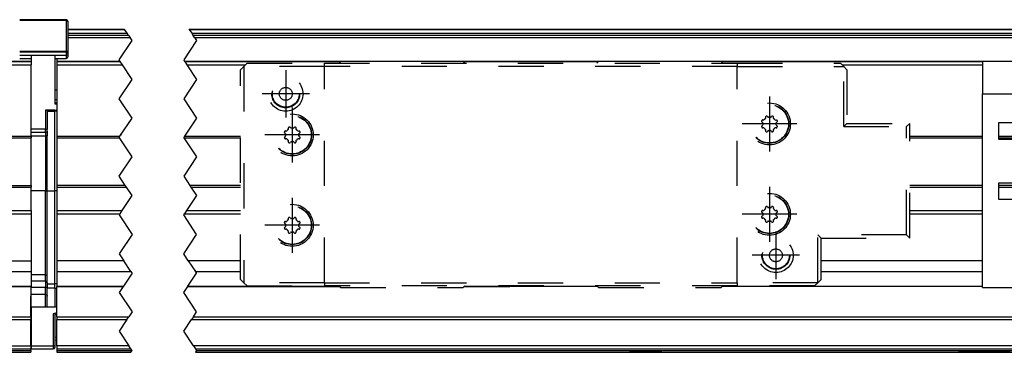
# Model space of a CAD drawing. Header units: inches. Extents: x -381 to 6045, y -418 to 176.
# Tile 12 of 26: x 154 to 306, y -16 to 35. Entities that reach past the tile are written whole.
import ezdxf

# ---------------------------------------------------------------- set-up
doc = ezdxf.new("R2010")
doc.units = ezdxf.units.IN
doc.linetypes.add('DASHED', pattern=[15, 7, -8])
doc.linetypes.add('DOT_CENTER', pattern=[14, 12, -1, 0, -1])
doc.layers.add('1', color=7, linetype='Continuous')

# ---------------------------------------------------------------- blocks, each defined once
blk = doc.blocks.new('Modulo_der__22-ET___43', base_point=(159.31, -16.03))
at = {"color": 7, "linetype": 'Continuous'}
for p, q in [((161.01, 33.98), (169.81, 33.98)), ((161.01, 33.96), (169.82, 33.96)), ((179.81, 33.98), (381.81, 33.98)), ((179.82, 33.96), (381.81, 33.96)), ((161.01, 33.36), (170.23, 33.36)), ((170.44, 33.03), (161.01, 33.03)), ((161.01, 32.71), (170.66, 32.71)), ((180.23, 33.36), (381.81, 33.36)), ((381.81, 33.03), (180.44, 33.03)), ((180.66, 32.71), (381.81, 32.71)), ((159.31, 29.48), (159.31, 28.99)), ((169.13, 28.99), (159.31, 28.99)), ((159.31, 28.99), (159.31, 28.98)), ((159.31, 28.98), (159.31, 28.48)), ((159.31, 28.98), (169.15, 28.98)), ((159.31, 28.48), (169.48, 28.48)), ((159.31, 28.48), (159.31, 17.41)), ((360.81, 28.99), (179.13, 28.99)), ((179.15, 28.98), (203.31, 28.98)), ((179.48, 28.48), (188.55, 28.48)), ((222.31, 28.98), (243.31, 28.98)), ((262.31, 28.98), (302.81, 28.98)), ((281.06, 28.48), (302.81, 28.48)), ((302.81, 28.98), (302.81, 23.98)), ((360.81, 28.98), (302.81, 28.98)), ((302.81, -6.02), (302.81, 23.98)), ((302.81, 23.98), (360.81, 23.98)), ((314.81, 19.48), (305.31, 19.48)), ((305.31, 19.48), (305.31, 16.98)), ((159.31, 17.41), (169.1, 17.41)), ((159.31, 17.41), (159.31, 17.16)), ((159.31, 17.16), (169.02, 17.16)), ((159.31, 17.16), (159.31, 9.79)), ((179.02, 17.16), (187.8, 17.16)), ((179.1, 17.41), (187.8, 17.41)), ((291.55, 17.41), (302.81, 17.41)), ((291.55, 17.16), (302.81, 17.16)), ((305.31, 17.41), (314.81, 17.41)), ((305.31, 17.16), (314.81, 17.16)), ((305.31, 16.98), (314.81, 16.98)), ((169.93, 9.79), (159.31, 9.79)), ((159.31, 9.79), (159.31, 9.54)), ((159.31, 9.54), (170.1, 9.54)), ((159.31, 9.54), (159.31, 5.92)), ((187.8, 9.79), (179.93, 9.79)), ((180.1, 9.54), (187.8, 9.54)), ((302.81, 9.79), (291.55, 9.79)), ((291.55, 9.54), (302.81, 9.54)), ((314.81, 10.17), (305.31, 10.17)), ((305.31, 10.17), (305.31, 7.67)), ((314.81, 9.79), (305.31, 9.79)), ((305.31, 9.54), (314.81, 9.54)), ((305.31, 7.67), (314.81, 7.67)), ((159.31, 5.92), (159.31, 5.42)), ((159.31, 5.92), (169.44, 5.92)), ((159.31, 5.42), (169.11, 5.42)), ((159.31, 5.42), (159.31, 2.19)), ((179.11, 5.42), (187.8, 5.42)), ((179.44, 5.92), (187.8, 5.92)), ((291.55, 5.92), (302.81, 5.92)), ((291.55, 5.42), (302.81, 5.42)), ((159.31, 2.19), (159.31, -1.85)), ((159.31, -1.85), (159.31, -3.52)), ((169.7, -1.85), (159.31, -1.85)), ((187.8, -1.85), (179.7, -1.85)), ((302.81, -1.85), (277.81, -1.85)), ((159.31, -3.52), (170.81, -3.52)), ((159.31, -3.52), (159.31, -3.74)), ((159.31, -3.74), (159.31, -5.81)), ((180.81, -3.52), (187.8, -3.52)), ((277.81, -3.52), (302.81, -3.52)), ((159.31, -5.81), (169.63, -5.81)), ((159.31, -5.81), (159.31, -5.84)), ((159.31, -10.52), (159.31, -5.84)), ((159.31, -5.84), (169.61, -5.84)), ((179.61, -5.84), (203.12, -5.84)), ((179.63, -5.81), (203.09, -5.81)), ((222.49, -5.84), (229.56, -5.84)), ((222.52, -5.81), (229.56, -5.81)), ((243.12, -5.84), (229.56, -5.84)), ((302.81, -5.84), (262.49, -5.84)), ((302.81, -6.02), (360.81, -6.02)), ((159.31, -10.52), (159.31, -10.95)), ((159.31, -10.52), (170.48, -10.52)), ((180.48, -10.52), (360.81, -10.52)), ((159.31, -10.95), (170.19, -10.95)), ((159.31, -15.02), (159.31, -10.95)), ((180.19, -10.95), (360.81, -10.95)), ((159.31, -15.02), (159.31, -15.52)), ((170.48, -15.02), (159.31, -15.02)), ((360.81, -15.02), (180.48, -15.02)), ((159.31, -15.52), (170.81, -15.52)), ((159.31, -15.52), (159.31, -15.77)), ((159.31, -15.77), (159.31, -16.02)), ((159.31, -15.77), (170.98, -15.77)), ((159.31, -16.02), (170.81, -16.02)), ((180.81, -15.52), (381.81, -15.52)), ((180.81, -16.02), (381.81, -16.02)), ((180.98, -15.77), (381.81, -15.77)), ((253.11, -16.02), (248.11, -16.03)), ((307.11, -16.03), (299.11, -16.03))]:
    blk.add_line(p, q, dxfattribs=at)
at = {"color": 2, "linetype": 'DOT_CENTER'}
for p, q in [((169.82, 33.96), (169.81, 33.98)), ((170.23, 33.36), (169.82, 33.96)), ((179.81, 33.98), (179.82, 33.96)), ((179.82, 33.96), (180.23, 33.36)), ((168.98, 29.23), (170.98, 32.23)), ((170.44, 33.03), (170.23, 33.36)), ((170.44, 33.03), (170.66, 32.71)), ((170.98, 32.23), (170.66, 32.71)), ((180.98, 32.23), (178.98, 29.23)), ((180.23, 33.36), (180.44, 33.03)), ((180.66, 32.71), (180.44, 33.03)), ((180.66, 32.71), (180.98, 32.23)), ((169.13, 28.99), (168.98, 29.23)), ((178.98, 29.23), (179.13, 28.99)), ((169.13, 28.99), (169.15, 28.98)), ((169.48, 28.48), (169.15, 28.98)), ((170.98, 26.23), (169.48, 28.48)), ((179.15, 28.98), (179.13, 28.99)), ((179.15, 28.98), (179.48, 28.48)), ((179.48, 28.48), (180.98, 26.23)), ((168.98, 23.23), (170.98, 26.23)), ((180.98, 26.23), (178.98, 23.23)), ((170.98, 20.23), (168.98, 23.23)), ((178.98, 23.23), (180.98, 20.23)), ((169.1, 17.41), (170.98, 20.23)), ((180.98, 20.23), (179.1, 17.41)), ((168.98, 17.23), (169.1, 17.41)), ((169.02, 17.16), (168.98, 17.23)), ((170.98, 14.23), (169.02, 17.16)), ((169.23, 17.6), (169.33, 17.76)), ((179.1, 17.41), (178.98, 17.23)), ((178.98, 17.23), (179.02, 17.16)), ((179.02, 17.16), (180.98, 14.23)), ((168.98, 11.23), (170.98, 14.23)), ((180.98, 14.23), (178.98, 11.23)), ((169.93, 9.79), (168.98, 11.23)), ((178.98, 11.23), (179.93, 9.79)), ((170.1, 9.54), (169.93, 9.79)), ((170.98, 8.23), (170.1, 9.54)), ((179.93, 9.79), (180.1, 9.54)), ((180.1, 9.54), (180.98, 8.23)), ((169.44, 5.92), (170.98, 8.23)), ((180.98, 8.23), (179.44, 5.92)), ((169.11, 5.42), (168.98, 5.23)), ((168.98, 5.23), (170.98, 2.23)), ((169.11, 5.42), (169.44, 5.92)), ((178.98, 5.23), (179.11, 5.42)), ((180.98, 2.23), (178.98, 5.23)), ((179.44, 5.92), (179.11, 5.42)), ((170.98, 2.23), (168.98, -0.77)), ((178.98, -0.77), (180.98, 2.23)), ((168.98, -0.77), (169.7, -1.85)), ((179.7, -1.85), (178.98, -0.77)), ((170.81, -3.52), (169.7, -1.85)), ((179.7, -1.85), (180.81, -3.52)), ((170.98, -3.77), (169.63, -5.81)), ((170.81, -3.52), (170.95, -3.74)), ((170.95, -3.74), (170.98, -3.77)), ((179.63, -5.81), (180.98, -3.77)), ((180.95, -3.74), (180.81, -3.52)), ((180.98, -3.77), (180.95, -3.74)), ((169.61, -5.84), (168.98, -6.77)), ((169.61, -5.84), (169.63, -5.81)), ((178.98, -6.77), (179.61, -5.84)), ((179.63, -5.81), (179.61, -5.84)), ((168.98, -6.77), (170.98, -9.77)), ((180.98, -9.77), (178.98, -6.77)), ((170.19, -10.95), (170.48, -10.52)), ((170.98, -9.77), (170.48, -10.52)), ((180.48, -10.52), (180.19, -10.95)), ((180.48, -10.52), (180.98, -9.77)), ((170.19, -10.95), (168.98, -12.77)), ((178.98, -12.77), (180.19, -10.95)), ((168.98, -12.77), (170.48, -15.02)), ((180.48, -15.02), (178.98, -12.77)), ((170.81, -15.52), (170.48, -15.02)), ((180.48, -15.02), (180.81, -15.52)), ((170.98, -15.77), (170.81, -15.52)), ((170.81, -16.02), (170.98, -15.77)), ((180.81, -15.52), (180.98, -15.77)), ((180.98, -15.77), (180.81, -16.02))]:
    blk.add_line(p, q, dxfattribs=at)
at = {"color": 2, "linetype": 'DASHED'}
for p, q in [((229.56, -5.81), (229.56, -5.82)), ((229.56, -5.81), (243.09, -5.81)), ((229.56, -5.82), (229.56, -5.84)), ((229.56, -5.82), (243.1, -5.82)), ((262.51, -5.82), (302.81, -5.82)), ((262.52, -5.81), (302.81, -5.81))]:
    blk.add_line(p, q, dxfattribs=at)
blk = doc.blocks.new('CABEZA_2__44', base_point=(187.8, -6.02))
at = {"color": 2, "linetype": 'DASHED'}
for p, q in [((187.8, 27.73), (188.3, 28.23)), ((187.8, -4.77), (187.8, 27.73)), ((188.3, 28.23), (188.8, 28.73)), ((200.81, 28.23), (188.3, 28.23)), ((188.3, 28.23), (188.3, -5.27)), ((188.8, 28.73), (200.81, 28.73)), ((200.81, 28.23), (200.81, 28.73)), ((200.81, 28.73), (264.8, 28.73)), ((264.8, 28.23), (200.81, 28.23)), ((200.81, -5.27), (200.81, 28.23)), ((203.31, 28.98), (203.06, 28.73)), ((222.31, 28.98), (203.31, 28.98)), ((222.56, 28.73), (222.31, 28.98)), ((243.31, 28.98), (243.06, 28.73)), ((262.31, 28.98), (243.31, 28.98)), ((262.56, 28.73), (262.31, 28.98)), ((264.8, 28.73), (264.8, 28.23)), ((264.8, 28.73), (280.81, 28.73)), ((264.8, 28.23), (281.31, 28.23)), ((264.8, -5.27), (264.8, 28.23)), ((280.81, 28.73), (281.31, 28.23)), ((281.81, 27.73), (281.31, 28.23)), ((281.31, 18.91), (281.31, 28.23)), ((281.81, 27.73), (281.81, 19.41)), ((268.63, 19.88), (268.62, 19.85)), ((268.65, 19.9), (268.63, 19.88)), ((268.68, 19.92), (268.65, 19.9)), ((268.69, 19.93), (268.68, 19.92)), ((268.71, 19.94), (268.69, 19.93)), ((268.78, 19.94), (268.71, 19.94)), ((268.78, 19.94), (268.88, 19.92)), ((268.88, 19.92), (268.95, 19.94)), ((269.2, 20.42), (269.19, 20.35)), ((269.22, 20.25), (269.19, 20.35)), ((269.19, 20.18), (269.21, 20.22)), ((269.21, 20.45), (269.2, 20.42)), ((269.22, 20.47), (269.21, 20.45)), ((269.21, 20.22), (269.22, 20.23)), ((269.23, 20.48), (269.22, 20.47)), ((269.22, 20.23), (269.22, 20.25)), ((269.25, 20.5), (269.23, 20.48)), ((269.28, 20.52), (269.25, 20.5)), ((269.36, 20.55), (269.33, 20.54)), ((269.39, 20.55), (269.36, 20.55)), ((269.43, 20.54), (269.39, 20.55)), ((269.45, 20.54), (269.43, 20.54)), ((269.46, 20.53), (269.45, 20.54)), ((269.52, 20.48), (269.46, 20.53)), ((269.52, 20.48), (269.57, 20.4)), ((269.57, 20.4), (269.64, 20.36)), ((269.97, 20.36), (270.04, 20.4)), ((270.04, 20.4), (270.09, 20.48)), ((270.15, 20.53), (270.09, 20.48)), ((270.16, 20.54), (270.15, 20.53)), ((270.17, 20.54), (270.16, 20.54)), ((270.2, 20.55), (270.17, 20.54)), ((270.22, 20.55), (270.2, 20.55)), ((270.24, 20.55), (270.22, 20.55)), ((270.27, 20.54), (270.24, 20.55)), ((270.35, 20.5), (270.33, 20.52)), ((270.37, 20.48), (270.35, 20.5)), ((270.4, 20.46), (270.37, 20.48)), ((270.42, 20.35), (270.39, 20.25)), ((270.39, 20.25), (270.39, 20.23)), ((270.39, 20.23), (270.39, 20.22)), ((270.39, 20.22), (270.42, 20.18)), ((270.41, 20.44), (270.4, 20.46)), ((270.41, 20.42), (270.41, 20.44)), ((270.42, 20.35), (270.41, 20.42)), ((270.65, 19.94), (270.73, 19.92)), ((270.73, 19.92), (270.82, 19.94)), ((270.9, 19.93), (270.82, 19.94)), ((270.92, 19.93), (270.9, 19.93)), ((270.95, 19.91), (270.92, 19.93)), ((270.96, 19.9), (270.95, 19.91)), ((270.97, 19.89), (270.96, 19.9)), ((270.99, 19.85), (270.97, 19.89)), ((195.2, 18.72), (195.19, 18.65)), ((195.22, 18.55), (195.19, 18.65)), ((195.19, 18.48), (195.22, 18.52)), ((195.21, 18.75), (195.2, 18.72)), ((195.22, 18.77), (195.21, 18.75)), ((195.23, 18.78), (195.22, 18.77)), ((195.22, 18.53), (195.22, 18.55)), ((195.22, 18.52), (195.22, 18.53)), ((195.25, 18.8), (195.23, 18.78)), ((195.28, 18.82), (195.25, 18.8)), ((195.36, 18.85), (195.34, 18.84)), ((195.39, 18.85), (195.36, 18.85)), ((195.43, 18.84), (195.39, 18.85)), ((195.45, 18.84), (195.43, 18.84)), ((195.46, 18.83), (195.45, 18.84)), ((195.52, 18.78), (195.46, 18.83)), ((195.52, 18.78), (195.57, 18.7)), ((195.57, 18.7), (195.64, 18.66)), ((195.97, 18.66), (196.04, 18.7)), ((196.04, 18.7), (196.09, 18.78)), ((196.15, 18.83), (196.09, 18.78)), ((196.16, 18.84), (196.15, 18.83)), ((196.17, 18.84), (196.16, 18.84)), ((196.2, 18.85), (196.17, 18.84)), ((196.22, 18.85), (196.2, 18.85)), ((196.24, 18.85), (196.22, 18.85)), ((196.28, 18.84), (196.24, 18.85)), ((196.35, 18.8), (196.33, 18.82)), ((196.38, 18.78), (196.35, 18.8)), ((196.4, 18.76), (196.38, 18.78)), ((196.42, 18.65), (196.39, 18.55)), ((196.39, 18.55), (196.39, 18.53)), ((196.39, 18.53), (196.39, 18.52)), ((196.39, 18.52), (196.42, 18.48)), ((196.41, 18.74), (196.4, 18.76)), ((196.41, 18.72), (196.41, 18.74)), ((196.42, 18.65), (196.41, 18.72)), ((268.59, 19.8), (268.58, 19.76)), ((268.58, 19.76), (268.58, 19.74)), ((268.58, 19.74), (268.58, 19.72)), ((268.58, 19.72), (268.59, 19.7)), ((268.59, 18.95), (268.58, 18.91)), ((268.58, 18.91), (268.58, 18.88)), ((268.58, 18.88), (268.59, 18.86)), ((268.59, 19.7), (268.59, 19.68)), ((268.59, 19.68), (268.6, 19.67)), ((268.6, 18.98), (268.59, 18.97)), ((268.59, 18.97), (268.59, 18.95)), ((268.6, 19.67), (268.65, 19.62)), ((268.65, 19.04), (268.6, 18.98)), ((268.62, 18.8), (268.64, 18.77)), ((268.64, 18.77), (268.65, 18.76)), ((268.74, 19.56), (268.65, 19.62)), ((268.65, 19.04), (268.74, 19.09)), ((268.65, 18.76), (268.66, 18.74)), ((268.66, 18.74), (268.69, 18.73)), ((268.69, 18.73), (268.71, 18.72)), ((268.71, 18.72), (268.78, 18.72)), ((268.77, 19.5), (268.74, 19.56)), ((268.74, 19.09), (268.77, 19.15)), ((268.77, 19.49), (268.77, 19.5)), ((268.77, 19.15), (268.77, 19.16)), ((268.88, 18.74), (268.78, 18.72)), ((268.95, 18.71), (268.88, 18.74)), ((269.21, 18.44), (269.19, 18.48)), ((269.19, 18.31), (269.22, 18.4)), ((269.22, 18.42), (269.21, 18.44)), ((269.22, 18.4), (269.22, 18.42)), ((270.42, 18.48), (270.39, 18.44)), ((270.39, 18.44), (270.39, 18.42)), ((270.39, 18.42), (270.39, 18.4)), ((270.39, 18.4), (270.42, 18.31)), ((270.73, 18.74), (270.65, 18.71)), ((270.82, 18.72), (270.73, 18.74)), ((270.82, 18.72), (270.9, 18.72)), ((270.87, 19.56), (270.84, 19.5)), ((270.84, 19.5), (270.84, 19.49)), ((270.84, 19.16), (270.84, 19.15)), ((270.84, 19.15), (270.87, 19.09)), ((270.96, 19.62), (270.87, 19.56)), ((270.87, 19.09), (270.96, 19.04)), ((270.9, 18.72), (270.91, 18.72)), ((270.91, 18.72), (270.93, 18.73)), ((270.93, 18.73), (270.96, 18.76)), ((270.96, 19.62), (271.01, 19.67)), ((271.01, 18.98), (270.96, 19.04)), ((270.96, 18.76), (270.98, 18.78)), ((270.98, 18.78), (270.99, 18.8)), ((271.01, 19.67), (271.02, 19.68)), ((271.02, 18.97), (271.01, 18.98)), ((271.02, 19.77), (271.02, 19.8)), ((271.03, 19.74), (271.02, 19.77)), ((271.02, 19.7), (271.03, 19.74)), ((271.02, 19.68), (271.02, 19.7)), ((271.02, 18.96), (271.02, 18.97)), ((271.02, 18.93), (271.02, 18.96)), ((271.03, 18.91), (271.02, 18.93)), ((271.02, 18.86), (271.03, 18.89)), ((271.03, 18.89), (271.03, 18.91)), ((281.81, 19.41), (281.31, 18.91)), ((281.31, 18.91), (291.05, 18.91)), ((281.81, 19.41), (291.55, 19.41)), ((291.55, 19.41), (291.05, 18.91)), ((291.05, 2.14), (291.05, 18.91)), ((291.55, 1.64), (291.55, 19.41)), ((194.59, 18.1), (194.58, 18.06)), ((194.58, 18.06), (194.58, 18.04)), ((194.58, 18.04), (194.58, 18.02)), ((194.58, 18.02), (194.59, 17.99)), ((194.59, 17.25), (194.58, 17.21)), ((194.58, 17.21), (194.59, 17.18)), ((194.59, 17.99), (194.59, 17.98)), ((194.59, 17.98), (194.6, 17.97)), ((194.6, 17.28), (194.59, 17.27)), ((194.59, 17.27), (194.59, 17.25)), ((194.59, 17.18), (194.59, 17.16)), ((194.6, 17.97), (194.65, 17.92)), ((194.65, 17.34), (194.6, 17.28)), ((194.63, 18.18), (194.62, 18.15)), ((194.62, 17.1), (194.64, 17.07)), ((194.65, 18.2), (194.63, 18.18)), ((194.64, 17.07), (194.65, 17.06)), ((194.68, 18.22), (194.65, 18.2)), ((194.74, 17.86), (194.65, 17.92)), ((194.65, 17.34), (194.74, 17.39)), ((194.65, 17.06), (194.66, 17.04)), ((194.66, 17.04), (194.69, 17.03)), ((194.7, 18.23), (194.68, 18.22)), ((194.69, 17.03), (194.71, 17.02)), ((194.71, 18.24), (194.7, 18.23)), ((194.79, 18.24), (194.71, 18.24)), ((194.71, 17.02), (194.79, 17.02)), ((194.77, 17.8), (194.74, 17.86)), ((194.74, 17.39), (194.77, 17.45)), ((194.77, 17.79), (194.77, 17.8)), ((194.77, 17.45), (194.77, 17.46)), ((194.79, 18.24), (194.88, 18.22)), ((194.88, 17.04), (194.79, 17.02)), ((194.88, 18.22), (194.96, 18.24)), ((194.96, 17.01), (194.88, 17.04)), ((196.66, 18.24), (196.73, 18.22)), ((196.73, 17.04), (196.66, 17.01)), ((196.73, 18.22), (196.82, 18.24)), ((196.82, 17.02), (196.73, 17.04)), ((196.9, 18.23), (196.82, 18.24)), ((196.82, 17.02), (196.9, 17.02)), ((196.87, 17.86), (196.84, 17.8)), ((196.84, 17.8), (196.84, 17.79)), ((196.84, 17.46), (196.84, 17.45)), ((196.84, 17.45), (196.87, 17.39)), ((196.96, 17.92), (196.87, 17.86)), ((196.87, 17.39), (196.96, 17.34)), ((196.92, 18.23), (196.9, 18.23)), ((196.9, 17.02), (196.91, 17.02)), ((196.91, 17.02), (196.93, 17.03)), ((196.95, 18.21), (196.92, 18.23)), ((196.93, 17.03), (196.96, 17.06)), ((196.96, 18.2), (196.95, 18.21)), ((196.97, 18.19), (196.96, 18.2)), ((196.96, 17.92), (197.01, 17.97)), ((197.01, 17.28), (196.96, 17.34)), ((196.96, 17.06), (196.98, 17.08)), ((196.99, 18.15), (196.97, 18.19)), ((196.98, 17.08), (196.99, 17.1)), ((197.01, 17.97), (197.02, 17.98)), ((197.02, 17.27), (197.01, 17.28)), ((197.03, 18.07), (197.02, 18.1)), ((197.02, 18), (197.03, 18.04)), ((197.02, 17.98), (197.02, 18)), ((197.02, 17.26), (197.02, 17.27)), ((197.03, 17.23), (197.02, 17.26)), ((197.02, 17.16), (197.03, 17.19)), ((197.03, 18.04), (197.03, 18.07)), ((197.03, 17.21), (197.03, 17.23)), ((197.03, 17.19), (197.03, 17.21)), ((269.19, 18.31), (269.2, 18.23)), ((269.2, 18.23), (269.2, 18.22)), ((269.2, 18.22), (269.21, 18.2)), ((269.21, 18.2), (269.23, 18.17)), ((269.23, 18.17), (269.26, 18.15)), ((269.26, 18.15), (269.28, 18.14)), ((269.33, 18.11), (269.37, 18.11)), ((269.37, 18.11), (269.39, 18.1)), ((269.39, 18.1), (269.41, 18.11)), ((269.41, 18.11), (269.44, 18.11)), ((269.44, 18.11), (269.45, 18.12)), ((269.45, 18.12), (269.46, 18.12)), ((269.46, 18.12), (269.52, 18.17)), ((269.57, 18.26), (269.52, 18.17)), ((269.64, 18.29), (269.57, 18.26)), ((270.04, 18.26), (269.97, 18.29)), ((270.09, 18.17), (270.04, 18.26)), ((270.09, 18.17), (270.15, 18.12)), ((270.15, 18.12), (270.16, 18.12)), ((270.16, 18.12), (270.18, 18.11)), ((270.18, 18.11), (270.22, 18.1)), ((270.22, 18.1), (270.25, 18.11)), ((270.25, 18.11), (270.27, 18.11)), ((270.33, 18.14), (270.36, 18.16)), ((270.36, 18.16), (270.37, 18.17)), ((270.37, 18.17), (270.39, 18.19)), ((270.39, 18.19), (270.4, 18.21)), ((270.4, 18.21), (270.41, 18.23)), ((270.41, 18.23), (270.42, 18.31)), ((195.22, 16.74), (195.19, 16.78)), ((195.19, 16.61), (195.22, 16.7)), ((195.19, 16.61), (195.2, 16.53)), ((195.2, 16.53), (195.2, 16.52)), ((195.2, 16.52), (195.21, 16.5)), ((195.21, 16.5), (195.23, 16.47)), ((195.22, 16.72), (195.22, 16.74)), ((195.22, 16.7), (195.22, 16.72)), ((195.23, 16.47), (195.26, 16.45)), ((195.26, 16.45), (195.28, 16.44)), ((195.34, 16.41), (195.37, 16.41)), ((195.37, 16.41), (195.39, 16.4)), ((195.39, 16.4), (195.41, 16.41)), ((195.41, 16.41), (195.44, 16.41)), ((195.44, 16.41), (195.45, 16.42)), ((195.45, 16.42), (195.46, 16.42)), ((195.46, 16.42), (195.52, 16.47)), ((195.57, 16.56), (195.52, 16.47)), ((195.64, 16.59), (195.57, 16.56)), ((196.04, 16.56), (195.97, 16.59)), ((196.09, 16.47), (196.04, 16.56)), ((196.09, 16.47), (196.15, 16.42)), ((196.15, 16.42), (196.16, 16.42)), ((196.16, 16.42), (196.18, 16.41)), ((196.18, 16.41), (196.22, 16.4)), ((196.22, 16.4), (196.25, 16.41)), ((196.25, 16.41), (196.28, 16.41)), ((196.33, 16.44), (196.36, 16.46)), ((196.36, 16.46), (196.38, 16.47)), ((196.38, 16.47), (196.39, 16.49)), ((196.42, 16.78), (196.39, 16.74)), ((196.39, 16.74), (196.39, 16.72)), ((196.39, 16.72), (196.39, 16.7)), ((196.39, 16.7), (196.42, 16.61)), ((196.39, 16.49), (196.4, 16.51)), ((196.4, 16.51), (196.41, 16.53)), ((196.41, 16.53), (196.42, 16.61)), ((269.2, 6.42), (269.19, 6.35)), ((269.22, 6.25), (269.19, 6.35)), ((269.19, 6.18), (269.21, 6.22)), ((269.21, 6.45), (269.2, 6.42)), ((269.22, 6.47), (269.21, 6.45)), ((269.21, 6.22), (269.22, 6.23)), ((269.23, 6.48), (269.22, 6.47)), ((269.22, 6.23), (269.22, 6.25)), ((269.25, 6.5), (269.23, 6.48)), ((269.28, 6.52), (269.25, 6.5)), ((269.36, 6.55), (269.33, 6.54)), ((269.39, 6.55), (269.36, 6.55)), ((269.43, 6.54), (269.39, 6.55)), ((269.45, 6.54), (269.43, 6.54)), ((269.46, 6.53), (269.45, 6.54)), ((269.52, 6.48), (269.46, 6.53)), ((269.52, 6.48), (269.57, 6.4)), ((269.57, 6.4), (269.64, 6.36)), ((269.97, 6.36), (270.04, 6.4)), ((270.04, 6.4), (270.09, 6.48)), ((270.15, 6.53), (270.09, 6.48)), ((270.16, 6.54), (270.15, 6.53)), ((270.17, 6.54), (270.16, 6.54)), ((270.2, 6.55), (270.17, 6.54)), ((270.22, 6.55), (270.2, 6.55)), ((270.24, 6.55), (270.22, 6.55)), ((270.27, 6.54), (270.24, 6.55)), ((270.35, 6.5), (270.33, 6.52)), ((270.37, 6.48), (270.35, 6.5)), ((270.4, 6.46), (270.37, 6.48)), ((270.42, 6.35), (270.39, 6.25)), ((270.39, 6.25), (270.39, 6.23)), ((270.39, 6.23), (270.39, 6.22)), ((270.39, 6.22), (270.42, 6.18)), ((270.41, 6.44), (270.4, 6.46)), ((270.41, 6.42), (270.41, 6.44)), ((270.42, 6.35), (270.41, 6.42)), ((195.2, 4.72), (195.19, 4.65)), ((195.22, 4.55), (195.19, 4.65)), ((195.21, 4.75), (195.2, 4.72)), ((195.22, 4.77), (195.21, 4.75)), ((195.23, 4.78), (195.22, 4.77)), ((195.25, 4.8), (195.23, 4.78)), ((195.28, 4.82), (195.25, 4.8)), ((195.36, 4.85), (195.33, 4.84)), ((195.39, 4.85), (195.36, 4.85)), ((195.43, 4.84), (195.39, 4.85)), ((195.45, 4.84), (195.43, 4.84)), ((195.46, 4.83), (195.45, 4.84)), ((195.52, 4.78), (195.46, 4.83)), ((195.52, 4.78), (195.57, 4.7)), ((195.57, 4.7), (195.64, 4.66)), ((195.97, 4.66), (196.04, 4.7)), ((196.04, 4.7), (196.09, 4.78)), ((196.15, 4.83), (196.09, 4.78)), ((196.16, 4.84), (196.15, 4.83)), ((196.17, 4.84), (196.16, 4.84)), ((196.2, 4.85), (196.17, 4.84)), ((196.22, 4.85), (196.2, 4.85)), ((196.24, 4.85), (196.22, 4.85)), ((196.27, 4.84), (196.24, 4.85)), ((196.35, 4.8), (196.33, 4.82)), ((196.37, 4.78), (196.35, 4.8)), ((196.4, 4.76), (196.37, 4.78)), ((196.42, 4.65), (196.39, 4.55)), ((196.41, 4.74), (196.4, 4.76)), ((196.41, 4.72), (196.41, 4.74)), ((196.42, 4.65), (196.41, 4.72)), ((268.59, 5.8), (268.58, 5.76)), ((268.58, 5.76), (268.58, 5.74)), ((268.58, 5.74), (268.58, 5.72)), ((268.58, 5.72), (268.59, 5.7)), ((268.59, 4.95), (268.58, 4.91)), ((268.58, 4.91), (268.58, 4.88)), ((268.58, 4.88), (268.59, 4.86)), ((268.59, 5.7), (268.59, 5.68)), ((268.59, 5.68), (268.6, 5.67)), ((268.6, 4.98), (268.59, 4.97)), ((268.59, 4.97), (268.59, 4.95)), ((268.6, 5.67), (268.65, 5.62)), ((268.65, 5.04), (268.6, 4.98)), ((268.63, 5.88), (268.62, 5.85)), ((268.62, 4.8), (268.64, 4.77)), ((268.65, 5.9), (268.63, 5.88)), ((268.64, 4.77), (268.65, 4.76)), ((268.68, 5.92), (268.65, 5.9)), ((268.74, 5.56), (268.65, 5.62)), ((268.65, 5.04), (268.74, 5.09)), ((268.65, 4.76), (268.66, 4.74)), ((268.66, 4.74), (268.69, 4.73)), ((268.69, 5.93), (268.68, 5.92)), ((268.71, 5.94), (268.69, 5.93)), ((268.69, 4.73), (268.71, 4.72)), ((268.78, 5.94), (268.71, 5.94)), ((268.71, 4.72), (268.78, 4.72)), ((268.77, 5.5), (268.74, 5.56)), ((268.74, 5.09), (268.77, 5.15)), ((268.77, 5.49), (268.77, 5.5)), ((268.77, 5.15), (268.77, 5.16)), ((268.78, 5.94), (268.88, 5.92)), ((268.88, 4.74), (268.78, 4.72)), ((268.88, 5.92), (268.95, 5.94)), ((268.95, 4.71), (268.88, 4.74)), ((270.65, 5.94), (270.73, 5.92)), ((270.73, 4.74), (270.65, 4.71)), ((270.73, 5.92), (270.82, 5.94)), ((270.82, 4.72), (270.73, 4.74)), ((270.9, 5.93), (270.82, 5.94)), ((270.82, 4.72), (270.9, 4.72)), ((270.87, 5.56), (270.84, 5.5)), ((270.84, 5.5), (270.84, 5.49)), ((270.84, 5.16), (270.84, 5.15)), ((270.84, 5.15), (270.87, 5.09)), ((270.96, 5.62), (270.87, 5.56)), ((270.87, 5.09), (270.96, 5.04)), ((270.92, 5.93), (270.9, 5.93)), ((270.9, 4.72), (270.91, 4.72)), ((270.91, 4.72), (270.93, 4.73)), ((270.95, 5.91), (270.92, 5.93)), ((270.93, 4.73), (270.96, 4.76)), ((270.96, 5.9), (270.95, 5.91)), ((270.97, 5.89), (270.96, 5.9)), ((270.96, 5.62), (271.01, 5.67)), ((271.01, 4.98), (270.96, 5.04)), ((270.96, 4.76), (270.98, 4.78)), ((270.99, 5.85), (270.97, 5.89)), ((270.98, 4.78), (270.99, 4.8)), ((271.01, 5.67), (271.02, 5.68)), ((271.02, 4.97), (271.01, 4.98)), ((271.02, 5.77), (271.02, 5.8)), ((271.03, 5.74), (271.02, 5.77)), ((271.02, 5.7), (271.03, 5.74)), ((271.02, 5.68), (271.02, 5.7)), ((271.02, 4.96), (271.02, 4.97)), ((271.02, 4.93), (271.02, 4.96)), ((271.03, 4.91), (271.02, 4.93)), ((271.02, 4.86), (271.03, 4.89)), ((271.03, 4.89), (271.03, 4.91)), ((194.59, 4.1), (194.58, 4.06)), ((194.58, 4.06), (194.58, 4.04)), ((194.58, 4.04), (194.58, 4.02)), ((194.58, 4.02), (194.59, 3.99)), ((194.59, 3.25), (194.58, 3.21)), ((194.58, 3.21), (194.58, 3.18)), ((194.58, 3.18), (194.59, 3.16)), ((194.59, 3.99), (194.59, 3.98)), ((194.59, 3.98), (194.6, 3.97)), ((194.6, 3.28), (194.59, 3.27)), ((194.59, 3.27), (194.59, 3.25)), ((194.6, 3.97), (194.65, 3.92)), ((194.65, 3.34), (194.6, 3.28)), ((194.63, 4.18), (194.62, 4.15)), ((194.62, 3.1), (194.64, 3.07)), ((194.65, 4.2), (194.63, 4.18)), ((194.64, 3.07), (194.65, 3.06)), ((194.68, 4.22), (194.65, 4.2)), ((194.74, 3.86), (194.65, 3.92)), ((194.65, 3.34), (194.74, 3.39)), ((194.65, 3.06), (194.66, 3.04)), ((194.69, 4.23), (194.68, 4.22)), ((194.71, 4.24), (194.69, 4.23)), ((194.78, 4.24), (194.71, 4.24)), ((194.77, 3.8), (194.74, 3.86)), ((194.74, 3.39), (194.77, 3.45)), ((194.77, 3.79), (194.77, 3.8)), ((194.77, 3.45), (194.77, 3.46)), ((194.78, 4.24), (194.88, 4.22)), ((194.88, 4.22), (194.95, 4.24)), ((195.19, 4.48), (195.21, 4.52)), ((195.21, 4.52), (195.22, 4.53)), ((195.22, 4.53), (195.22, 4.55)), ((196.39, 4.55), (196.39, 4.53)), ((196.39, 4.53), (196.39, 4.52)), ((196.39, 4.52), (196.42, 4.48)), ((196.65, 4.24), (196.73, 4.22)), ((196.73, 4.22), (196.82, 4.24)), ((196.9, 4.23), (196.82, 4.24)), ((196.87, 3.86), (196.84, 3.8)), ((196.84, 3.8), (196.84, 3.79)), ((196.84, 3.46), (196.84, 3.45)), ((196.84, 3.45), (196.87, 3.39)), ((196.96, 3.92), (196.87, 3.86)), ((196.87, 3.39), (196.96, 3.34)), ((196.92, 4.23), (196.9, 4.23)), ((196.95, 4.21), (196.92, 4.23)), ((196.93, 3.03), (196.96, 3.06)), ((196.96, 4.2), (196.95, 4.21)), ((196.97, 4.19), (196.96, 4.2)), ((196.96, 3.92), (197.01, 3.97)), ((197.01, 3.28), (196.96, 3.34)), ((196.96, 3.06), (196.98, 3.08)), ((196.99, 4.15), (196.97, 4.19)), ((196.98, 3.08), (196.99, 3.1)), ((197.01, 3.97), (197.02, 3.98)), ((197.02, 3.27), (197.01, 3.28)), ((197.02, 4.07), (197.02, 4.1)), ((197.03, 4.04), (197.02, 4.07)), ((197.02, 4), (197.03, 4.04)), ((197.02, 3.98), (197.02, 4)), ((197.02, 3.26), (197.02, 3.27)), ((197.02, 3.23), (197.02, 3.26)), ((197.03, 3.21), (197.02, 3.23)), ((197.02, 3.16), (197.03, 3.19)), ((197.03, 3.19), (197.03, 3.21)), ((269.21, 4.44), (269.19, 4.48)), ((269.19, 4.31), (269.22, 4.4)), ((269.19, 4.31), (269.2, 4.23)), ((269.2, 4.23), (269.2, 4.22)), ((269.2, 4.22), (269.21, 4.2)), ((269.22, 4.42), (269.21, 4.44)), ((269.21, 4.2), (269.23, 4.17)), ((269.22, 4.4), (269.22, 4.42)), ((269.23, 4.17), (269.26, 4.15)), ((269.26, 4.15), (269.28, 4.14)), ((269.33, 4.11), (269.37, 4.11)), ((269.37, 4.11), (269.39, 4.1)), ((269.39, 4.1), (269.41, 4.11)), ((269.41, 4.11), (269.44, 4.11)), ((269.44, 4.11), (269.45, 4.12)), ((269.45, 4.12), (269.46, 4.12)), ((269.46, 4.12), (269.52, 4.17)), ((269.57, 4.26), (269.52, 4.17)), ((269.64, 4.29), (269.57, 4.26)), ((270.04, 4.26), (269.97, 4.29)), ((270.09, 4.17), (270.04, 4.26)), ((270.09, 4.17), (270.15, 4.12)), ((270.15, 4.12), (270.16, 4.12)), ((270.16, 4.12), (270.18, 4.11)), ((270.18, 4.11), (270.22, 4.1)), ((270.22, 4.1), (270.25, 4.11)), ((270.25, 4.11), (270.27, 4.11)), ((270.33, 4.14), (270.36, 4.16)), ((270.36, 4.16), (270.37, 4.17)), ((270.37, 4.17), (270.39, 4.19)), ((270.42, 4.48), (270.39, 4.44)), ((270.39, 4.44), (270.39, 4.42)), ((270.39, 4.42), (270.39, 4.4)), ((270.39, 4.4), (270.42, 4.31)), ((270.39, 4.19), (270.4, 4.21)), ((270.4, 4.21), (270.41, 4.23)), ((270.41, 4.23), (270.42, 4.31)), ((194.66, 3.04), (194.69, 3.03)), ((194.69, 3.03), (194.71, 3.02)), ((194.71, 3.02), (194.78, 3.02)), ((194.88, 3.04), (194.78, 3.02)), ((194.95, 3.01), (194.88, 3.04)), ((195.21, 2.74), (195.19, 2.78)), ((195.19, 2.61), (195.22, 2.7)), ((195.19, 2.61), (195.2, 2.53)), ((195.2, 2.53), (195.2, 2.52)), ((195.2, 2.52), (195.21, 2.5)), ((195.22, 2.72), (195.21, 2.74)), ((195.21, 2.5), (195.23, 2.47)), ((195.22, 2.7), (195.22, 2.72)), ((195.23, 2.47), (195.26, 2.45)), ((195.26, 2.45), (195.28, 2.44)), ((195.33, 2.41), (195.37, 2.41)), ((195.37, 2.41), (195.39, 2.4)), ((195.39, 2.4), (195.41, 2.41)), ((195.41, 2.41), (195.44, 2.41)), ((195.44, 2.41), (195.45, 2.42)), ((195.45, 2.42), (195.46, 2.42)), ((195.46, 2.42), (195.52, 2.47)), ((195.57, 2.56), (195.52, 2.47)), ((195.64, 2.59), (195.57, 2.56)), ((196.04, 2.56), (195.97, 2.59)), ((196.09, 2.47), (196.04, 2.56)), ((196.09, 2.47), (196.15, 2.42)), ((196.15, 2.42), (196.16, 2.42)), ((196.16, 2.42), (196.18, 2.41)), ((196.18, 2.41), (196.22, 2.4)), ((196.22, 2.4), (196.25, 2.41)), ((196.25, 2.41), (196.27, 2.41)), ((196.33, 2.44), (196.36, 2.46)), ((196.36, 2.46), (196.37, 2.47)), ((196.37, 2.47), (196.39, 2.49)), ((196.42, 2.78), (196.39, 2.74)), ((196.39, 2.74), (196.39, 2.72)), ((196.39, 2.72), (196.39, 2.7)), ((196.39, 2.7), (196.42, 2.61)), ((196.39, 2.49), (196.4, 2.51)), ((196.4, 2.51), (196.41, 2.53)), ((196.41, 2.53), (196.42, 2.61)), ((196.73, 3.04), (196.65, 3.01)), ((196.82, 3.02), (196.73, 3.04)), ((196.82, 3.02), (196.9, 3.02)), ((196.9, 3.02), (196.91, 3.02)), ((196.91, 3.02), (196.93, 3.03)), ((277.3, -5.27), (277.3, 2.14)), ((277.3, 2.14), (277.8, 1.64)), ((291.05, 2.14), (277.3, 2.14)), ((277.8, -4.77), (277.8, 1.64)), ((277.8, -4.53), (277.8, 1.64)), ((277.8, 1.64), (291.55, 1.64)), ((291.55, 1.64), (291.05, 2.14)), ((188.3, -5.27), (187.8, -4.77)), ((188.3, -5.27), (188.8, -5.77)), ((200.81, -5.27), (188.3, -5.27)), ((188.8, -5.77), (200.81, -5.77)), ((200.81, -5.27), (200.81, -5.77)), ((200.81, -5.27), (264.8, -5.27)), ((264.8, -5.77), (200.81, -5.77)), ((203.06, -5.77), (203.31, -6.02)), ((203.31, -6.02), (222.31, -6.02)), ((222.31, -6.02), (222.56, -5.77)), ((243.06, -5.77), (243.31, -6.02)), ((243.31, -6.02), (262.31, -6.02)), ((262.56, -5.77), (262.31, -6.02)), ((264.8, -5.27), (264.8, -5.77)), ((277.3, -5.27), (264.8, -5.27)), ((276.8, -5.77), (264.8, -5.77)), ((277.3, -5.27), (276.8, -5.77)), ((277.3, -5.27), (277.8, -4.77))]:
    blk.add_line(p, q, dxfattribs=at)
for centre, radius in [((194.8, 23.98), 2.68), ((194.8, 23.98), 2.17), ((194.8, 23.98), 2.07), ((194.8, 23.98), 1), ((269.8, 19.33), 3.25), ((269.8, 19.33), 3), ((269.8, 19.33), 2.95), ((195.81, 17.63), 3.25), ((195.81, 17.63), 3), ((195.81, 17.63), 2.95), ((269.8, 5.33), 3.25), ((269.8, 5.33), 3), ((269.8, 5.33), 2.95), ((195.8, 3.63), 3.25), ((195.8, 3.63), 3), ((195.8, 3.63), 2.95), ((270.8, -1.02), 2.67), ((270.8, -1.02), 2.17), ((270.8, -1.02), 2.08), ((270.8, -1.02), 1)]:
    blk.add_circle(centre, radius, dxfattribs=at)
for centre, radius, start, end in [((269.8, 19.33), 1.3, 156.1794, 158.8206), ((269.8, 19.33), 1.05, 125.9522, 144.0478), ((269.8, 19.33), 1.3, 111.1794, 113.8206), ((269.8, 19.33), 1.05, 80.9522, 99.0478), ((269.8, 19.33), 1.3, 66.1794, 68.8206), ((269.8, 19.33), 1.05, 35.9522, 54.0478), ((269.8, 19.33), 1.3, 21.1794, 23.8206), ((195.81, 17.63), 1.05, 125.9522, 144.0478), ((195.81, 17.63), 1.3, 111.1794, 113.8206), ((195.81, 17.63), 1.05, 80.9522, 99.0478), ((195.81, 17.63), 1.3, 66.1794, 68.8206), ((195.81, 17.63), 1.05, 35.9522, 54.0478), ((269.8, 19.33), 1.3, 201.1794, 203.8206), ((269.8, 19.33), 1.05, 170.9522, 189.0478), ((269.8, 19.33), 1.05, 215.9522, 234.0478), ((269.8, 19.33), 1.05, 305.9522, 324.0478), ((269.8, 19.33), 1.05, 350.9522, 9.0478), ((269.8, 19.33), 1.3, 336.1794, 338.8206), ((195.81, 17.63), 1.3, 156.1794, 158.8206), ((195.81, 17.63), 1.3, 201.1794, 203.8206), ((195.81, 17.63), 1.05, 170.9522, 189.0478), ((195.81, 17.63), 1.05, 215.9522, 234.0478), ((195.81, 17.63), 1.05, 305.9522, 324.0478), ((195.81, 17.63), 1.05, 350.9522, 9.0478), ((195.81, 17.63), 1.3, 21.1794, 23.8206), ((195.81, 17.63), 1.3, 336.1794, 338.8206), ((269.8, 19.33), 1.3, 246.1794, 248.8206), ((269.8, 19.33), 1.05, 260.9522, 279.0478), ((269.8, 19.33), 1.3, 291.1794, 293.8206), ((195.81, 17.63), 1.3, 246.1794, 248.8206), ((195.81, 17.63), 1.05, 260.9522, 279.0478), ((195.81, 17.63), 1.3, 291.1794, 293.8206), ((269.8, 5.33), 1.05, 125.9522, 144.0478), ((269.8, 5.33), 1.3, 111.1794, 113.8206), ((269.8, 5.33), 1.05, 80.9522, 99.0478), ((269.8, 5.33), 1.3, 66.1794, 68.8206), ((269.8, 5.33), 1.05, 35.9522, 54.0478), ((195.8, 3.63), 1.3, 111.1794, 113.8206), ((195.8, 3.63), 1.05, 80.9522, 99.0478), ((195.8, 3.63), 1.3, 66.1794, 68.8206), ((269.8, 5.33), 1.3, 156.1794, 158.8206), ((269.8, 5.33), 1.3, 201.1794, 203.8206), ((269.8, 5.33), 1.05, 170.9522, 189.0478), ((269.8, 5.33), 1.05, 215.9522, 234.0478), ((269.8, 5.33), 1.05, 305.9522, 324.0478), ((269.8, 5.33), 1.05, 350.9522, 9.0478), ((269.8, 5.33), 1.3, 21.1794, 23.8206), ((269.8, 5.33), 1.3, 336.1794, 338.8206), ((195.8, 3.63), 1.3, 156.1794, 158.8206), ((195.8, 3.63), 1.3, 201.1794, 203.8206), ((195.8, 3.63), 1.05, 170.9522, 189.0478), ((195.8, 3.63), 1.05, 125.9522, 144.0478), ((195.8, 3.63), 1.05, 35.9522, 54.0478), ((195.8, 3.63), 1.05, 350.9522, 9.0478), ((195.8, 3.63), 1.3, 21.1794, 23.8206), ((195.8, 3.63), 1.3, 336.1794, 338.8206), ((269.8, 5.33), 1.3, 246.1794, 248.8206), ((269.8, 5.33), 1.05, 260.9522, 279.0478), ((269.8, 5.33), 1.3, 291.1794, 293.8206), ((195.8, 3.63), 1.05, 215.9522, 234.0478), ((195.8, 3.63), 1.3, 246.1794, 248.8206), ((195.8, 3.63), 1.05, 260.9522, 279.0478), ((195.8, 3.63), 1.3, 291.1794, 293.8206), ((195.8, 3.63), 1.05, 305.9522, 324.0478)]:
    blk.add_arc(centre, radius, start, end, dxfattribs=at)
at = {"layer": '1', "color": 2, "linetype": 'DOT_CENTER'}
for p, q in [((194.8, 27.66), (194.8, 20.3)), ((198.48, 23.98), (191.13, 23.98)), ((269.8, 23.58), (269.8, 15.08)), ((195.81, 21.88), (195.81, 13.38)), ((274.05, 19.33), (265.55, 19.33)), ((200.06, 17.63), (191.56, 17.63)), ((269.8, 9.58), (269.8, 1.08)), ((195.8, 7.88), (195.8, -0.62)), ((274.05, 5.33), (265.55, 5.33)), ((200.05, 3.63), (191.55, 3.63)), ((270.8, 2.65), (270.8, -4.7)), ((274.48, -1.02), (267.13, -1.02))]:
    blk.add_line(p, q, dxfattribs=at)
blk = doc.blocks.new('Modulos_intermedio__FL-14___45', base_point=(4.31, -16.02))
at = {"color": 7, "linetype": 'Continuous'}
for p, q in [((153.56, 35.48), (160.76, 35.48)), ((153.56, 35.39), (160.76, 35.39)), ((160.76, 35.48), (160.76, 35.39)), ((160.83, 35.47), (160.76, 35.48)), ((160.83, 35.38), (160.76, 35.39)), ((160.76, 35.39), (160.76, 30.57)), ((160.85, 35.46), (160.83, 35.47)), ((160.85, 35.37), (160.83, 35.38)), ((160.89, 35.44), (160.85, 35.46)), ((160.89, 35.35), (160.85, 35.37)), ((160.93, 35.4), (160.89, 35.44)), ((160.93, 35.32), (160.89, 35.35)), ((160.97, 35.36), (160.93, 35.4)), ((160.97, 35.29), (160.93, 35.32)), ((160.99, 35.32), (160.97, 35.36)), ((160.99, 35.24), (160.97, 35.29)), ((161, 35.3), (160.99, 35.32)), ((161.01, 35.23), (160.99, 35.24)), ((161.01, 35.23), (161, 35.3)), ((161.01, 35.16), (161.01, 35.23)), ((161.01, 35.23), (161.01, 35.16)), ((161.01, 35.16), (161.01, 30.34)), ((160.76, 30.57), (153.56, 30.57)), ((160.83, 30.56), (160.76, 30.57)), ((160.76, 30.57), (160.76, 30.48)), ((160.85, 30.55), (160.83, 30.56)), ((160.89, 30.53), (160.85, 30.55)), ((153.56, 30.48), (160.76, 30.48)), ((153.56, 29.98), (155.31, 29.98)), ((153.56, 29.48), (155.31, 29.48)), ((155.31, 29.98), (159.01, 29.98)), ((155.31, 29.98), (155.31, 28.98)), ((159.01, 29.98), (160.76, 29.98)), ((159.01, 29.98), (159.01, 22.45)), ((159.01, 29.48), (160.76, 29.48)), ((160.83, 30.47), (160.76, 30.48)), ((160.76, 30.48), (160.76, 29.98)), ((160.76, 29.98), (160.76, 29.48)), ((161.01, 29.98), (160.76, 29.98)), ((160.76, 29.48), (160.83, 29.49)), ((160.85, 30.46), (160.83, 30.47)), ((160.83, 29.49), (160.85, 29.49)), ((160.85, 30.46), (160.89, 30.44)), ((160.89, 30.44), (160.85, 30.46)), ((160.85, 29.49), (160.89, 29.52)), ((160.93, 30.5), (160.89, 30.53)), ((160.93, 30.4), (160.89, 30.44)), ((160.89, 29.52), (160.93, 29.55)), ((160.97, 30.46), (160.93, 30.5)), ((160.93, 30.4), (160.97, 30.36)), ((160.97, 30.36), (160.93, 30.4)), ((160.93, 29.55), (160.97, 29.59)), ((160.99, 30.42), (160.97, 30.46)), ((160.99, 30.32), (160.97, 30.36)), ((160.97, 29.59), (160.99, 29.63)), ((161, 30.4), (160.99, 30.42)), ((161, 30.3), (160.99, 30.32)), ((160.99, 29.63), (161, 29.66)), ((161.01, 30.34), (161, 30.4)), ((161.01, 30.23), (161, 30.3)), ((161, 29.66), (161.01, 29.73)), ((161.01, 30.34), (161.01, 30.23)), ((161.01, 30.23), (161.01, 29.98)), ((161.01, 29.98), (161.01, 29.73)), ((155.31, 28.99), (126.25, 28.99)), ((126.26, 28.98), (155.31, 28.98)), ((126.6, 28.48), (155.31, 28.48)), ((155.31, 28.98), (155.31, 28.48)), ((155.31, 17.41), (155.31, 28.48)), ((159.01, 24.65), (159.31, 24.58)), ((159.01, 23.12), (159.31, 23.12)), ((157.56, 21.45), (157.56, 18.5)), ((159.01, 21.45), (157.56, 21.45)), ((157.81, 21.45), (157.81, 18.5)), ((159.01, 22.6), (159.31, 22.6)), ((159.01, 22.45), (159.31, 22.37)), ((159.01, 21.45), (159.31, 21.53)), ((159.01, 21.3), (159.01, 21.45)), ((157.81, 21.3), (159.01, 21.3)), ((159.31, 21.3), (159.01, 21.3)), ((159.01, 8.98), (159.01, 21.3)), ((157.56, 18.5), (155.31, 18.5)), ((157.56, 18), (157.56, 18.5)), ((157.56, 18.5), (157.81, 18.5)), ((157.81, 18.25), (157.81, 18.5)), ((126.14, 17.16), (155.31, 17.16)), ((126.22, 17.41), (155.31, 17.41)), ((157.56, 18), (155.31, 18)), ((155.31, 17.5), (157.56, 17.5)), ((155.31, 17.41), (155.31, 17.16)), ((155.31, 9.79), (155.31, 17.16)), ((157.56, 18), (157.56, 17.5)), ((157.81, 17.5), (157.56, 17.5)), ((157.56, 17.5), (157.56, 8.98)), ((157.81, 18.2), (157.8, 18.21)), ((157.81, 18.2), (157.81, 17.5)), ((157.81, 8.98), (157.81, 17.5)), ((127.05, 9.79), (155.31, 9.79)), ((127.22, 9.54), (155.31, 9.54)), ((155.31, 9.79), (155.31, 9.54)), ((155.31, 5.92), (155.31, 9.54)), ((157.56, 8.98), (155.31, 8.98)), ((157.56, 8.98), (157.81, 8.98)), ((157.56, -4.02), (157.56, 8.98)), ((157.81, 8.98), (159.01, 8.98)), ((157.81, -4.02), (157.81, 8.98)), ((159.31, 8.98), (159.01, 8.98)), ((159.01, -5.41), (159.01, 8.98)), ((126.22, 5.42), (155.31, 5.42)), ((126.56, 5.92), (155.31, 5.92)), ((155.31, 5.92), (155.31, 5.42)), ((155.31, 5.42), (155.31, 2.19)), ((155.31, 2.19), (155.31, -1.85)), ((126.81, -1.85), (155.31, -1.85)), ((155.31, -1.85), (155.31, -3.52)), ((127.93, -3.52), (155.31, -3.52)), ((155.31, -3.52), (155.31, -4)), ((155.31, -4), (155.31, -5.81)), ((157.56, -4.02), (155.31, -4.02)), ((157.56, -5.02), (157.56, -4.02)), ((157.56, -4.02), (157.81, -4.02)), ((157.81, -5.27), (157.81, -4.02)), ((126.72, -5.84), (155.31, -5.84)), ((126.74, -5.81), (155.31, -5.81)), ((157.56, -5.02), (155.31, -5.02)), ((155.31, -5.81), (155.31, -5.84)), ((155.31, -7.42), (155.31, -5.84)), ((157.56, -6.02), (155.31, -6.02)), ((157.56, -5.02), (157.56, -6.02)), ((157.81, -6.02), (157.56, -6.02)), ((157.56, -7.09), (157.56, -6.02)), ((157.81, -5.27), (157.81, -6.02)), ((157.81, -5.41), (159.01, -5.41)), ((157.81, -7.34), (157.81, -6.02)), ((157.81, -6.07), (159.01, -6.07)), ((159.01, -6.07), (159.01, -5.41)), ((159.31, -5.42), (159.01, -5.41)), ((159.01, -6.07), (159.31, -6.15)), ((159.01, -6.07), (159.01, -7.67)), ((155.26, -7.42), (155.31, -7.42)), ((155.26, -10.52), (155.26, -7.42)), ((157.56, -7.09), (155.31, -7.09)), ((155.31, -9), (155.31, -7.42)), ((157.56, -9), (157.56, -7.09)), ((157.56, -7.09), (157.65, -7.11)), ((157.65, -7.11), (157.73, -7.16)), ((157.73, -7.16), (157.79, -7.24)), ((157.79, -7.24), (157.81, -7.34)), ((157.81, -9), (157.81, -7.34)), ((155.31, -9), (157.56, -9)), ((155.31, -9), (155.31, -15.02)), ((157.56, -9), (159.01, -9)), ((159.01, -7.67), (159.01, -9)), ((159.31, -9.08), (159.01, -9)), ((127.6, -10.52), (155.26, -10.52)), ((155.26, -9.53), (155.31, -9.52)), ((155.26, -10.52), (155.31, -10.52)), ((155.26, -10.52), (155.26, -10.95)), ((159.31, -9.92), (158.76, -10.06)), ((158.76, -10.06), (158.76, -15.02)), ((159.01, -10), (159.31, -9.92)), ((159.01, -10), (159.01, -15.02)), ((159.01, -10.19), (159.31, -10.13)), ((127.31, -10.95), (155.26, -10.95)), ((155.26, -15.02), (155.26, -10.95)), ((159.01, -13.69), (159.31, -13.63)), ((127.6, -15.02), (155.26, -15.02)), ((155.31, -14.52), (155.26, -14.51)), ((155.26, -15.02), (155.26, -15.52)), ((155.31, -15.02), (158.76, -15.02)), ((155.31, -15.02), (155.31, -15.52)), ((159.01, -15.02), (158.76, -15.02)), ((158.76, -15.02), (158.76, -15.52)), ((159.01, -14.17), (159.31, -14.09)), ((159.01, -15.02), (159.01, -15.27)), ((127.93, -15.52), (155.26, -15.52)), ((127.93, -16.02), (155.26, -16.02)), ((128.1, -15.77), (155.26, -15.77)), ((155.26, -15.77), (155.26, -15.52)), ((155.26, -15.77), (155.26, -16.02)), ((155.31, -15.52), (158.76, -15.52))]:
    blk.add_line(p, q, dxfattribs=at)
for centre, start, end in [((157.56, 18.25), 270, 0), ((157.56, -5.27), 0, 90), ((158.76, -15.27), 270, 0)]:
    blk.add_arc(centre, 0.25, start, end, dxfattribs=at)
blk = doc.blocks.new('L-50__46', base_point=(-255.25, -16.03))
for name, p in [('Modulos_intermedio__FL-14___45', (4.31, -16.02)), ('Modulo_der__22-ET___43', (159.31, -16.03)), ('CABEZA_2__44', (187.8, -6.02))]:
    blk.add_blockref(name, p)
blk = doc.blocks.new('Inferior1', base_point=(2019.379, 9.725))
at = {"layer": '1', "color": 7, "linetype": 'Continuous'}
blk.add_line((157.309, 35.388), (157.309, 35.477), dxfattribs=at)
blk.add_blockref('L-50__46', (-255.248, -16.026))

msp = doc.modelspace()

# ---------------------------------------------------------------- block references
msp.add_blockref('Inferior1', (2019.38, 9.73))

doc.saveas('drawing.dxf')
